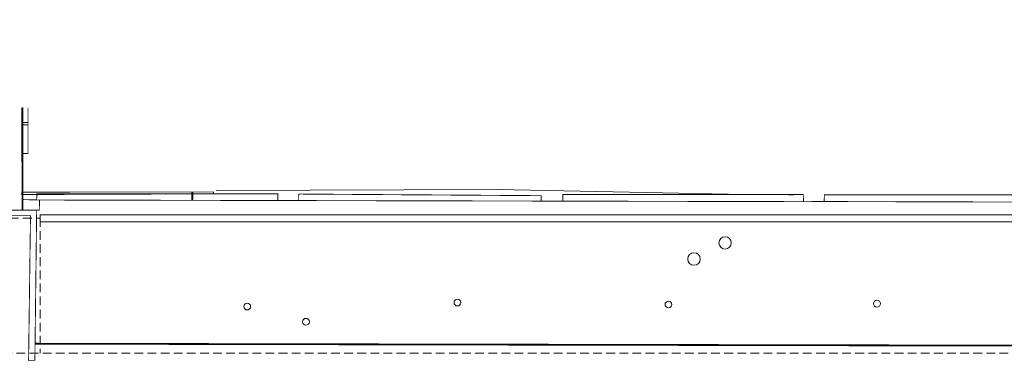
# Model space of a CAD drawing. Header units: metres. Extents: x 0 to 65.3, y 0 to 32.2.
# Tile 15 of 17: x 22.6 to 50.7, y 22.6 to 32.2. Entities that reach past the tile are written whole.
import ezdxf

# ---------------------------------------------------------------- set-up
doc = ezdxf.new("R2010")
doc.units = ezdxf.units.M
doc.linetypes.add('AUSGEZOGEN', pattern=[0])
doc.linetypes.add('VERDECKT', pattern=[0.375, 0.25, -0.125])
doc.layers.add('003ARCH_A', color=7, linetype='Continuous')

msp = doc.modelspace()

# ---------------------------------------------------------------- linework, layer by layer
at = {"layer": '003ARCH_A', "color": 9, "linetype": 'AUSGEZOGEN', "lineweight": 0}
msp.add_line((22.67, 26.766), (22.67, 29.712), dxfattribs=at)
at = {"layer": '003ARCH_A', "color": 9, "linetype": 'VERDECKT', "lineweight": 0}
for p, q in [((15.17, 26.546), (23.16, 26.546)), ((23.16, 26.546), (23.16, 22.67)), ((4.86, 22.67), (56.545, 22.67))]:
    msp.add_line(p, q, dxfattribs=at)
at = {"layer": '003ARCH_A', "color": 9, "linetype": 'Continuous', "lineweight": 0, "flags": 128}
for points in [[(60.268, 32.053, 0.025, 0.025, 0), (60.148, 32.212, 0.025, 0.025, 0), (53.11, 27.063, 0.025, 0.025, 0), (52.503, 27.053, 0.025, 0.025, 0), (52.495, 27.209, 0.025, 0.025, 0), (45.599, 27.212, 0.025, 0.025, 0), (45.594, 27.018, 0.025, 0.025, 0), (45.003, 27.015, 0.025, 0.025, 0), (44.995, 27.222, 0.025, 0.025, 0), (44.59, 27.209, 0.025, 0.025, 0), (44.59, 27.222, 0.025, 0.025, 0)], [(22.639, 29.712, 0.025, 0.025, 0), (22.639, 28.391, 0.025, 0.025, 0), (22.813, 28.395, 0.025, 0.025, 0), (22.814, 29.712, 0.025, 0.025, 0)], [(22.813, 29.284, 0.025, 0.025, 0), (22.635, 29.284, 0.025, 0.025, 0), (22.635, 29.213, 0.025, 0.025, 0), (22.813, 29.214, 0.025, 0.025, 0)], [(22.67, 28.277, 0.025, 0.025, 0), (22.635, 28.277, 0.025, 0.025, 0), (22.635, 28.207, 0.025, 0.025, 0), (22.67, 28.207, 0.025, 0.025, 0)], [(27.514, 27.053, 0.05, 0.05, 0), (27.515, 27.291, 0.05, 0.05, 0)], [(43.503, 27.222, 0.025, 0.025, 0), (43.503, 27.206, 0.025, 0.025, 0)], [(43.642, 27.222, 0.025, 0.025, 0), (43.641, 27.212, 0.025, 0.025, 0)]]:
    msp.add_lwpolyline(points, format="xyseb", dxfattribs=at)
for points, const_width in [([(22.639, 28.393), (22.645, 26.771)], 0.025), ([(22.617, 26.771), (23.061, 26.77), (23.139, 26.774), (23.14, 27.062), (22.646, 27.075), (22.645, 26.771)], 0.025), ([(45.003, 27.015), (23.06, 27.062), (23.068, 27.239), (29.963, 27.238), (29.963, 27.047)], 0.025), ([(30.558, 27.046), (30.56, 27.233), (37.496, 27.186), (37.496, 27.031)], 0.025), ([(38.117, 27.03), (38.115, 27.219), (44.995, 27.222), (45.003, 27.015)], 0.025), ([(22.885, 26.612), (14.813, 26.617), (14.8, 22.495), (14.563, 22.496), (14.673, 26.802), (23.061, 26.77), (23.01, 22.469), (22.83, 22.47), (22.885, 26.612)], 0.025), ([(53.092, 26.998), (45.594, 27.018)], 0.025), ([(53.069, 22.886), (23.016, 22.945)], 0.05)]:
    msp.add_lwpolyline(points, dxfattribs=dict(at, const_width=const_width))
msp.add_lwpolyline([(28.198, 27.336), (36.257, 27.359), (43.328, 27.222)], dxfattribs=at)
at = {"layer": '003ARCH_A', "color": 9, "linetype": 'Continuous', "lineweight": 0, "const_width": 0.025, "flags": 128}
msp.add_lwpolyline([(28.118, 27.291), (22.635, 27.289), (22.635, 27.218), (28.118, 27.239)], close=True, dxfattribs=at)
at = {"layer": '003ARCH_A', "color": 9, "lineweight": 0}
msp.add_lwpolyline([(53.32, 26.636), (23.16, 26.636), (23.16, 26.436), (53.32, 26.436)], close=True, dxfattribs=at)
at = {"layer": '003ARCH_A', "color": 9, "linetype": 'Continuous', "lineweight": 0}
for centre, radius in [((42.757, 25.832), 0.176), ((41.868, 25.371), 0.178), ((29.087, 24.009), 0.097), ((35.1, 24.123), 0.097), ((41.137, 24.068), 0.097), ((47.104, 24.092), 0.097), ((30.767, 23.573), 0.097)]:
    msp.add_circle(centre, radius, dxfattribs=at)

doc.saveas('drawing.dxf')
